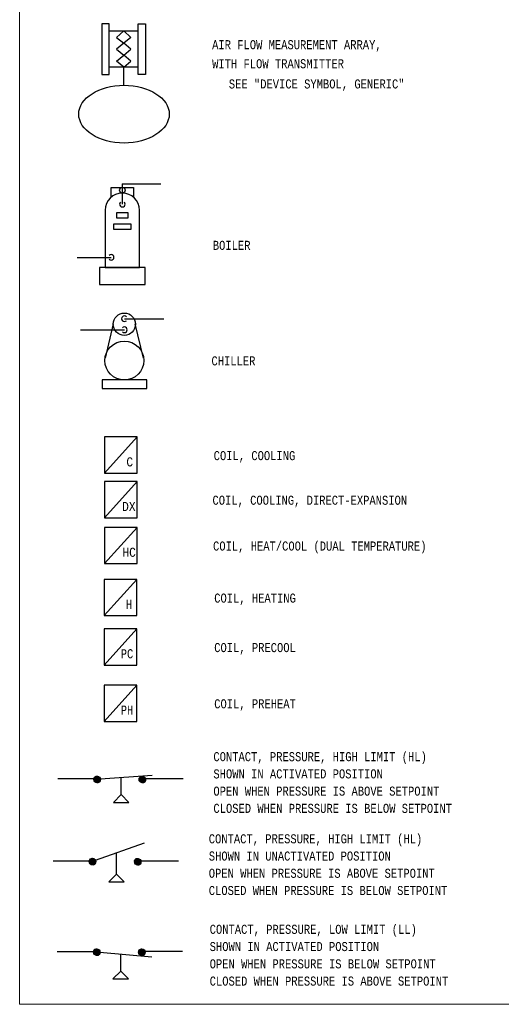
# Model space of a CAD drawing. Header units: inches. Extents: x 1.9 to 32, y 0.4 to 20.5.
# Tile 1 of 10: x 1.9 to 7.2, y 0.8 to 11.7. Entities that reach past the tile are written whole.
import ezdxf
from ezdxf.enums import TextEntityAlignment as Align

# ---------------------------------------------------------------- set-up
doc = ezdxf.new("R2010")
doc.units = ezdxf.units.IN
doc.header["$MEASUREMENT"] = 0
doc.linetypes.add('HIDDEN', pattern=[0.375, 0.25, -0.125])
for name, color, linetype, lineweight in [('M-ANNO-SYMB', 6, 'Continuous', 30), ('M-ANNO-TEXT', 2, 'Continuous', 30), ('M-DIAG-GRPH', 6, 'Continuous', 13)]:
    doc.layers.add(name, color=color, linetype=linetype, lineweight=lineweight)
doc.styles.add('CONTROLTXT', font='monotxt.shx')

# ---------------------------------------------------------------- blocks, each defined once
blk = doc.blocks.new('*U12')
at = {"color": 0}
for p, q in [((10.485, 6.959), (10.556, 7.03)), ((10.485, 6.959), (10.555, 7.03)), ((10.485, 6.96), (10.555, 7.03)), ((10.485, 6.961), (10.554, 7.03)), ((10.485, 6.962), (10.553, 7.03)), ((10.485, 6.963), (10.552, 7.03)), ((10.485, 6.964), (10.551, 7.03)), ((10.485, 6.964), (10.551, 7.03)), ((10.485, 6.965), (10.55, 7.03)), ((10.485, 6.966), (10.549, 7.03)), ((10.485, 6.967), (10.548, 7.03)), ((10.485, 6.968), (10.547, 7.03)), ((10.485, 6.969), (10.546, 7.03)), ((10.485, 6.97), (10.545, 7.03)), ((10.485, 6.971), (10.544, 7.03)), ((10.485, 6.972), (10.543, 7.03)), ((10.485, 6.973), (10.542, 7.03)), ((10.485, 6.974), (10.541, 7.03)), ((10.485, 6.975), (10.54, 7.03)), ((10.485, 6.958), (10.557, 7.029)), ((10.485, 6.976), (10.539, 7.029)), ((10.486, 6.953), (10.562, 7.029)), ((10.486, 6.954), (10.561, 7.029)), ((10.486, 6.955), (10.56, 7.029)), ((10.486, 6.956), (10.559, 7.029)), ((10.486, 6.956), (10.559, 7.029)), ((10.486, 6.957), (10.558, 7.029)), ((10.486, 6.977), (10.538, 7.029)), ((10.486, 6.978), (10.537, 7.029)), ((10.486, 6.979), (10.536, 7.029)), ((10.486, 6.98), (10.535, 7.029)), ((10.486, 6.953), (10.562, 7.028)), ((10.486, 6.981), (10.534, 7.028)), ((10.487, 6.951), (10.564, 7.028)), ((10.487, 6.952), (10.563, 7.028)), ((10.487, 6.982), (10.533, 7.028)), ((10.487, 6.949), (10.566, 7.028)), ((10.487, 6.95), (10.565, 7.028)), ((10.487, 6.951), (10.564, 7.028)), ((10.487, 6.983), (10.532, 7.028)), ((10.487, 6.985), (10.53, 7.027)), ((10.488, 6.946), (10.569, 7.027)), ((10.488, 6.947), (10.568, 7.027)), ((10.488, 6.947), (10.568, 7.027)), ((10.488, 6.948), (10.567, 7.027)), ((10.488, 6.949), (10.566, 7.027)), ((10.488, 6.986), (10.529, 7.027)), ((10.488, 6.987), (10.528, 7.027)), ((10.489, 6.943), (10.572, 7.026)), ((10.489, 6.944), (10.571, 7.026)), ((10.489, 6.945), (10.57, 7.026)), ((10.489, 6.945), (10.57, 7.026)), ((10.489, 6.989), (10.526, 7.026)), ((10.489, 6.99), (10.525, 7.026)), ((10.49, 6.941), (10.574, 7.025)), ((10.49, 6.942), (10.573, 7.025)), ((10.49, 6.943), (10.572, 7.025)), ((10.49, 6.992), (10.523, 7.025)), ((10.49, 6.941), (10.574, 7.024)), ((10.491, 6.939), (10.576, 7.024)), ((10.491, 6.94), (10.575, 7.024)), ((10.491, 6.94), (10.575, 7.024)), ((10.491, 6.993), (10.522, 7.024)), ((10.491, 6.995), (10.52, 7.024)), ((10.492, 6.937), (10.578, 7.023)), ((10.492, 6.938), (10.577, 7.023)), ((10.492, 6.938), (10.577, 7.023)), ((10.492, 6.997), (10.518, 7.023)), ((10.492, 6.937), (10.578, 7.022)), ((10.493, 6.936), (10.579, 7.022)), ((10.493, 6.936), (10.579, 7.022)), ((10.493, 6.935), (10.58, 7.021)), ((10.493, 6.999), (10.516, 7.021)), ((10.494, 6.934), (10.581, 7.021)), ((10.494, 6.934), (10.581, 7.021)), ((10.494, 6.933), (10.582, 7.02)), ((10.495, 6.932), (10.583, 7.02)), ((10.495, 6.933), (10.582, 7.02)), ((10.495, 7.001), (10.514, 7.02)), ((10.495, 6.932), (10.583, 7.019)), ((10.496, 6.931), (10.584, 7.019)), ((10.496, 6.931), (10.584, 7.019)), ((10.497, 6.929), (10.586, 7.018)), ((10.497, 6.93), (10.585, 7.018)), ((10.497, 6.93), (10.585, 7.018)), ((10.497, 7.004), (10.511, 7.018)), ((10.498, 6.928), (10.587, 7.017)), ((10.498, 6.929), (10.586, 7.017)), ((10.498, 6.928), (10.587, 7.016)), ((10.499, 6.927), (10.588, 7.016)), ((10.499, 6.927), (10.588, 7.016)), ((10.5, 6.926), (10.589, 7.015)), ((10.5, 6.926), (10.589, 7.015)), ((10.5, 7.008), (10.507, 7.015)), ((10.5, 6.925), (10.59, 7.014)), ((10.501, 6.924), (10.591, 7.014)), ((10.501, 6.925), (10.59, 7.014)), ((10.502, 6.923), (10.592, 7.013)), ((10.502, 6.924), (10.591, 7.013)), ((10.503, 6.922), (10.593, 7.012)), ((10.503, 6.923), (10.592, 7.012)), ((10.503, 6.922), (10.593, 7.011)), ((10.504, 6.921), (10.594, 7.011)), ((10.504, 6.922), (10.593, 7.011)), ((10.505, 6.92), (10.595, 7.01)), ((10.505, 6.921), (10.594, 7.01)), ((10.506, 6.919), (10.596, 7.009)), ((10.506, 6.92), (10.595, 7.009)), ((10.507, 6.919), (10.596, 7.008)), ((10.507, 6.919), (10.596, 7.008)), ((10.508, 6.918), (10.597, 7.007)), ((10.508, 6.918), (10.597, 7.007)), ((10.509, 6.917), (10.598, 7.006)), ((10.509, 6.917), (10.598, 7.006)), ((10.51, 6.916), (10.599, 7.005)), ((10.51, 6.917), (10.598, 7.005)), ((10.511, 6.915), (10.599, 7.004)), ((10.511, 6.916), (10.599, 7.004)), ((10.512, 6.915), (10.6, 7.003)), ((10.512, 6.915), (10.6, 7.003)), ((10.513, 6.914), (10.601, 7.002)), ((10.513, 6.914), (10.601, 7.002)), ((10.514, 6.913), (10.602, 7.001)), ((10.514, 6.914), (10.601, 7.001)), ((10.515, 6.913), (10.602, 7)), ((10.515, 6.913), (10.602, 7)), ((10.516, 6.912), (10.603, 6.999)), ((10.516, 6.912), (10.603, 6.998)), ((10.517, 6.912), (10.603, 6.998)), ((10.518, 6.911), (10.604, 6.997)), ((10.518, 6.911), (10.604, 6.997)), ((10.519, 6.91), (10.604, 6.996)), ((10.519, 6.911), (10.604, 6.996)), ((10.52, 6.91), (10.605, 6.995)), ((10.52, 6.91), (10.605, 6.994)), ((10.521, 6.91), (10.605, 6.994)), ((10.522, 6.909), (10.606, 6.993)), ((10.522, 6.909), (10.606, 6.993)), ((10.523, 6.909), (10.606, 6.992)), ((10.524, 6.908), (10.607, 6.991)), ((10.524, 6.908), (10.606, 6.991)), ((10.525, 6.908), (10.607, 6.99)), ((10.525, 6.908), (10.607, 6.99)), ((10.526, 6.907), (10.607, 6.989)), ((10.527, 6.907), (10.608, 6.988)), ((10.527, 6.907), (10.608, 6.988)), ((10.528, 6.907), (10.608, 6.987)), ((10.529, 6.906), (10.609, 6.986)), ((10.529, 6.907), (10.608, 6.986)), ((10.53, 6.906), (10.609, 6.985)), ((10.531, 6.906), (10.609, 6.984)), ((10.531, 6.906), (10.609, 6.984)), ((10.532, 6.906), (10.609, 6.983)), ((10.533, 6.905), (10.61, 6.982)), ((10.534, 6.905), (10.61, 6.981)), ((10.534, 6.905), (10.61, 6.981)), ((10.535, 6.905), (10.61, 6.98)), ((10.536, 6.905), (10.61, 6.979)), ((10.536, 6.905), (10.61, 6.978)), ((10.537, 6.904), (10.61, 6.978)), ((10.538, 6.904), (10.611, 6.977)), ((10.539, 6.904), (10.611, 6.976)), ((10.539, 6.904), (10.611, 6.975)), ((10.54, 6.904), (10.611, 6.975)), ((10.541, 6.904), (10.611, 6.974)), ((10.542, 6.904), (10.611, 6.973)), ((10.543, 6.904), (10.611, 6.972)), ((10.543, 6.904), (10.611, 6.971)), ((10.544, 6.904), (10.611, 6.971)), ((10.545, 6.904), (10.611, 6.97)), ((10.546, 6.904), (10.611, 6.969)), ((10.547, 6.903), (10.611, 6.968)), ((10.548, 6.903), (10.611, 6.967)), ((10.549, 6.903), (10.611, 6.966)), ((10.549, 6.903), (10.611, 6.965)), ((10.55, 6.904), (10.611, 6.965)), ((10.551, 6.904), (10.611, 6.964)), ((10.552, 6.904), (10.611, 6.963)), ((10.553, 6.904), (10.611, 6.962)), ((10.554, 6.904), (10.611, 6.961)), ((10.555, 6.904), (10.611, 6.96)), ((10.556, 6.904), (10.611, 6.959)), ((10.557, 6.904), (10.611, 6.958)), ((10.558, 6.904), (10.611, 6.957)), ((10.559, 6.904), (10.61, 6.956)), ((10.56, 6.905), (10.61, 6.955)), ((10.562, 6.905), (10.61, 6.953)), ((10.563, 6.905), (10.61, 6.952)), ((10.564, 6.905), (10.609, 6.951)), ((10.565, 6.906), (10.609, 6.95)), ((10.566, 6.906), (10.609, 6.949)), ((10.568, 6.907), (10.608, 6.947)), ((10.569, 6.907), (10.608, 6.946)), ((10.57, 6.907), (10.607, 6.945)), ((10.572, 6.908), (10.607, 6.943)), ((10.573, 6.909), (10.606, 6.942)), ((10.575, 6.909), (10.606, 6.94)), ((10.577, 6.91), (10.605, 6.938)), ((10.578, 6.911), (10.604, 6.937)), ((10.58, 6.912), (10.603, 6.935)), ((10.583, 6.914), (10.601, 6.932)), ((10.586, 6.916), (10.599, 6.929)), ((10.59, 6.92), (10.595, 6.925))]:
    blk.add_line(p, q, dxfattribs=at)
blk = doc.blocks.new('*U11')
at = {"color": 0}
for p, q in [((10.485, 6.959), (10.556, 7.03)), ((10.485, 6.959), (10.555, 7.03)), ((10.485, 6.96), (10.555, 7.03)), ((10.485, 6.961), (10.554, 7.03)), ((10.485, 6.962), (10.553, 7.03)), ((10.485, 6.963), (10.552, 7.03)), ((10.485, 6.964), (10.551, 7.03)), ((10.485, 6.964), (10.551, 7.03)), ((10.485, 6.965), (10.55, 7.03)), ((10.485, 6.966), (10.549, 7.03)), ((10.485, 6.967), (10.548, 7.03)), ((10.485, 6.968), (10.547, 7.03)), ((10.485, 6.969), (10.546, 7.03)), ((10.485, 6.97), (10.545, 7.03)), ((10.485, 6.971), (10.544, 7.03)), ((10.485, 6.972), (10.543, 7.03)), ((10.485, 6.973), (10.542, 7.03)), ((10.485, 6.974), (10.541, 7.03)), ((10.485, 6.975), (10.54, 7.03)), ((10.485, 6.958), (10.557, 7.029)), ((10.485, 6.976), (10.539, 7.029)), ((10.486, 6.953), (10.562, 7.029)), ((10.486, 6.954), (10.561, 7.029)), ((10.486, 6.955), (10.56, 7.029)), ((10.486, 6.956), (10.559, 7.029)), ((10.486, 6.956), (10.559, 7.029)), ((10.486, 6.957), (10.558, 7.029)), ((10.486, 6.977), (10.538, 7.029)), ((10.486, 6.978), (10.537, 7.029)), ((10.486, 6.979), (10.536, 7.029)), ((10.486, 6.98), (10.535, 7.029)), ((10.486, 6.953), (10.562, 7.028)), ((10.486, 6.981), (10.534, 7.028)), ((10.487, 6.951), (10.564, 7.028)), ((10.487, 6.952), (10.563, 7.028)), ((10.487, 6.982), (10.533, 7.028)), ((10.487, 6.949), (10.566, 7.028)), ((10.487, 6.95), (10.565, 7.028)), ((10.487, 6.951), (10.564, 7.028)), ((10.487, 6.983), (10.532, 7.028)), ((10.487, 6.985), (10.53, 7.027)), ((10.488, 6.946), (10.569, 7.027)), ((10.488, 6.947), (10.568, 7.027)), ((10.488, 6.947), (10.568, 7.027)), ((10.488, 6.948), (10.567, 7.027)), ((10.488, 6.949), (10.566, 7.027)), ((10.488, 6.986), (10.529, 7.027)), ((10.488, 6.987), (10.528, 7.027)), ((10.489, 6.943), (10.572, 7.026)), ((10.489, 6.944), (10.571, 7.026)), ((10.489, 6.945), (10.57, 7.026)), ((10.489, 6.945), (10.57, 7.026)), ((10.489, 6.989), (10.526, 7.026)), ((10.489, 6.99), (10.525, 7.026)), ((10.49, 6.941), (10.574, 7.025)), ((10.49, 6.942), (10.573, 7.025)), ((10.49, 6.943), (10.572, 7.025)), ((10.49, 6.992), (10.523, 7.025)), ((10.49, 6.941), (10.574, 7.024)), ((10.491, 6.939), (10.576, 7.024)), ((10.491, 6.94), (10.575, 7.024)), ((10.491, 6.94), (10.575, 7.024)), ((10.491, 6.993), (10.522, 7.024)), ((10.491, 6.995), (10.52, 7.024)), ((10.492, 6.937), (10.578, 7.023)), ((10.492, 6.938), (10.577, 7.023)), ((10.492, 6.938), (10.577, 7.023)), ((10.492, 6.997), (10.518, 7.023)), ((10.492, 6.937), (10.578, 7.022)), ((10.493, 6.936), (10.579, 7.022)), ((10.493, 6.936), (10.579, 7.022)), ((10.493, 6.935), (10.58, 7.021)), ((10.493, 6.999), (10.516, 7.021)), ((10.494, 6.934), (10.581, 7.021)), ((10.494, 6.934), (10.581, 7.021)), ((10.494, 6.933), (10.582, 7.02)), ((10.495, 6.932), (10.583, 7.02)), ((10.495, 6.933), (10.582, 7.02)), ((10.495, 7.001), (10.514, 7.02)), ((10.495, 6.932), (10.583, 7.019)), ((10.496, 6.931), (10.584, 7.019)), ((10.496, 6.931), (10.584, 7.019)), ((10.497, 6.929), (10.586, 7.018)), ((10.497, 6.93), (10.585, 7.018)), ((10.497, 6.93), (10.585, 7.018)), ((10.497, 7.004), (10.511, 7.018)), ((10.498, 6.928), (10.587, 7.017)), ((10.498, 6.929), (10.586, 7.017)), ((10.498, 6.928), (10.587, 7.016)), ((10.499, 6.927), (10.588, 7.016)), ((10.499, 6.927), (10.588, 7.016)), ((10.5, 6.926), (10.589, 7.015)), ((10.5, 6.926), (10.589, 7.015)), ((10.5, 7.008), (10.507, 7.015)), ((10.5, 6.925), (10.59, 7.014)), ((10.501, 6.924), (10.591, 7.014)), ((10.501, 6.925), (10.59, 7.014)), ((10.502, 6.923), (10.592, 7.013)), ((10.502, 6.924), (10.591, 7.013)), ((10.503, 6.922), (10.593, 7.012)), ((10.503, 6.923), (10.592, 7.012)), ((10.503, 6.922), (10.593, 7.011)), ((10.504, 6.921), (10.594, 7.011)), ((10.504, 6.922), (10.593, 7.011)), ((10.505, 6.92), (10.595, 7.01)), ((10.505, 6.921), (10.594, 7.01)), ((10.506, 6.919), (10.596, 7.009)), ((10.506, 6.92), (10.595, 7.009)), ((10.507, 6.919), (10.596, 7.008)), ((10.507, 6.919), (10.596, 7.008)), ((10.508, 6.918), (10.597, 7.007)), ((10.508, 6.918), (10.597, 7.007)), ((10.509, 6.917), (10.598, 7.006)), ((10.509, 6.917), (10.598, 7.006)), ((10.51, 6.916), (10.599, 7.005)), ((10.51, 6.917), (10.598, 7.005)), ((10.511, 6.915), (10.599, 7.004)), ((10.511, 6.916), (10.599, 7.004)), ((10.512, 6.915), (10.6, 7.003)), ((10.512, 6.915), (10.6, 7.003)), ((10.513, 6.914), (10.601, 7.002)), ((10.513, 6.914), (10.601, 7.002)), ((10.514, 6.913), (10.602, 7.001)), ((10.514, 6.914), (10.601, 7.001)), ((10.515, 6.913), (10.602, 7)), ((10.515, 6.913), (10.602, 7)), ((10.516, 6.912), (10.603, 6.999)), ((10.516, 6.912), (10.603, 6.998)), ((10.517, 6.912), (10.603, 6.998)), ((10.518, 6.911), (10.604, 6.997)), ((10.518, 6.911), (10.604, 6.997)), ((10.519, 6.91), (10.604, 6.996)), ((10.519, 6.911), (10.604, 6.996)), ((10.52, 6.91), (10.605, 6.995)), ((10.52, 6.91), (10.605, 6.994)), ((10.521, 6.91), (10.605, 6.994)), ((10.522, 6.909), (10.606, 6.993)), ((10.522, 6.909), (10.606, 6.993)), ((10.523, 6.909), (10.606, 6.992)), ((10.524, 6.908), (10.607, 6.991)), ((10.524, 6.908), (10.606, 6.991)), ((10.525, 6.908), (10.607, 6.99)), ((10.525, 6.908), (10.607, 6.99)), ((10.526, 6.907), (10.607, 6.989)), ((10.527, 6.907), (10.608, 6.988)), ((10.527, 6.907), (10.608, 6.988)), ((10.528, 6.907), (10.608, 6.987)), ((10.529, 6.906), (10.609, 6.986)), ((10.529, 6.907), (10.608, 6.986)), ((10.53, 6.906), (10.609, 6.985)), ((10.531, 6.906), (10.609, 6.984)), ((10.531, 6.906), (10.609, 6.984)), ((10.532, 6.906), (10.609, 6.983)), ((10.533, 6.905), (10.61, 6.982)), ((10.534, 6.905), (10.61, 6.981)), ((10.534, 6.905), (10.61, 6.981)), ((10.535, 6.905), (10.61, 6.98)), ((10.536, 6.905), (10.61, 6.979)), ((10.536, 6.905), (10.61, 6.978)), ((10.537, 6.904), (10.61, 6.978)), ((10.538, 6.904), (10.611, 6.977)), ((10.539, 6.904), (10.611, 6.976)), ((10.539, 6.904), (10.611, 6.975)), ((10.54, 6.904), (10.611, 6.975)), ((10.541, 6.904), (10.611, 6.974)), ((10.542, 6.904), (10.611, 6.973)), ((10.543, 6.904), (10.611, 6.972)), ((10.543, 6.904), (10.611, 6.971)), ((10.544, 6.904), (10.611, 6.971)), ((10.545, 6.904), (10.611, 6.97)), ((10.546, 6.904), (10.611, 6.969)), ((10.547, 6.903), (10.611, 6.968)), ((10.548, 6.903), (10.611, 6.967)), ((10.549, 6.903), (10.611, 6.966)), ((10.549, 6.903), (10.611, 6.965)), ((10.55, 6.904), (10.611, 6.965)), ((10.551, 6.904), (10.611, 6.964)), ((10.552, 6.904), (10.611, 6.963)), ((10.553, 6.904), (10.611, 6.962)), ((10.554, 6.904), (10.611, 6.961)), ((10.555, 6.904), (10.611, 6.96)), ((10.556, 6.904), (10.611, 6.959)), ((10.557, 6.904), (10.611, 6.958)), ((10.558, 6.904), (10.611, 6.957)), ((10.559, 6.904), (10.61, 6.956)), ((10.56, 6.905), (10.61, 6.955)), ((10.562, 6.905), (10.61, 6.953)), ((10.563, 6.905), (10.61, 6.952)), ((10.564, 6.905), (10.609, 6.951)), ((10.565, 6.906), (10.609, 6.95)), ((10.566, 6.906), (10.609, 6.949)), ((10.568, 6.907), (10.608, 6.947)), ((10.569, 6.907), (10.608, 6.946)), ((10.57, 6.907), (10.607, 6.945)), ((10.572, 6.908), (10.607, 6.943)), ((10.573, 6.909), (10.606, 6.942)), ((10.575, 6.909), (10.606, 6.94)), ((10.577, 6.91), (10.605, 6.938)), ((10.578, 6.911), (10.604, 6.937)), ((10.58, 6.912), (10.603, 6.935)), ((10.583, 6.914), (10.601, 6.932)), ((10.586, 6.916), (10.599, 6.929)), ((10.59, 6.92), (10.595, 6.925))]:
    blk.add_line(p, q, dxfattribs=at)
blk = doc.blocks.new('*U2')
at = {"color": 0}
for p, q in [((10.485, 6.959), (10.556, 7.03)), ((10.485, 6.959), (10.555, 7.03)), ((10.485, 6.96), (10.555, 7.03)), ((10.485, 6.961), (10.554, 7.03)), ((10.485, 6.962), (10.553, 7.03)), ((10.485, 6.963), (10.552, 7.03)), ((10.485, 6.964), (10.551, 7.03)), ((10.485, 6.964), (10.551, 7.03)), ((10.485, 6.965), (10.55, 7.03)), ((10.485, 6.966), (10.549, 7.03)), ((10.485, 6.967), (10.548, 7.03)), ((10.485, 6.968), (10.547, 7.03)), ((10.485, 6.969), (10.546, 7.03)), ((10.485, 6.97), (10.545, 7.03)), ((10.485, 6.971), (10.544, 7.03)), ((10.485, 6.972), (10.543, 7.03)), ((10.485, 6.973), (10.542, 7.03)), ((10.485, 6.974), (10.541, 7.03)), ((10.485, 6.975), (10.54, 7.03)), ((10.485, 6.958), (10.557, 7.029)), ((10.485, 6.976), (10.539, 7.029)), ((10.486, 6.953), (10.562, 7.029)), ((10.486, 6.954), (10.561, 7.029)), ((10.486, 6.955), (10.56, 7.029)), ((10.486, 6.956), (10.559, 7.029)), ((10.486, 6.956), (10.559, 7.029)), ((10.486, 6.957), (10.558, 7.029)), ((10.486, 6.977), (10.538, 7.029)), ((10.486, 6.978), (10.537, 7.029)), ((10.486, 6.979), (10.536, 7.029)), ((10.486, 6.98), (10.535, 7.029)), ((10.486, 6.953), (10.562, 7.028)), ((10.486, 6.981), (10.534, 7.028)), ((10.487, 6.951), (10.564, 7.028)), ((10.487, 6.952), (10.563, 7.028)), ((10.487, 6.982), (10.533, 7.028)), ((10.487, 6.949), (10.566, 7.028)), ((10.487, 6.95), (10.565, 7.028)), ((10.487, 6.951), (10.564, 7.028)), ((10.487, 6.983), (10.532, 7.028)), ((10.487, 6.985), (10.53, 7.027)), ((10.488, 6.946), (10.569, 7.027)), ((10.488, 6.947), (10.568, 7.027)), ((10.488, 6.947), (10.568, 7.027)), ((10.488, 6.948), (10.567, 7.027)), ((10.488, 6.949), (10.566, 7.027)), ((10.488, 6.986), (10.529, 7.027)), ((10.488, 6.987), (10.528, 7.027)), ((10.489, 6.943), (10.572, 7.026)), ((10.489, 6.944), (10.571, 7.026)), ((10.489, 6.945), (10.57, 7.026)), ((10.489, 6.945), (10.57, 7.026)), ((10.489, 6.989), (10.526, 7.026)), ((10.489, 6.99), (10.525, 7.026)), ((10.49, 6.941), (10.574, 7.025)), ((10.49, 6.942), (10.573, 7.025)), ((10.49, 6.943), (10.572, 7.025)), ((10.49, 6.992), (10.523, 7.025)), ((10.49, 6.941), (10.574, 7.024)), ((10.491, 6.939), (10.576, 7.024)), ((10.491, 6.94), (10.575, 7.024)), ((10.491, 6.94), (10.575, 7.024)), ((10.491, 6.993), (10.522, 7.024)), ((10.491, 6.995), (10.52, 7.024)), ((10.492, 6.937), (10.578, 7.023)), ((10.492, 6.938), (10.577, 7.023)), ((10.492, 6.938), (10.577, 7.023)), ((10.492, 6.997), (10.518, 7.023)), ((10.492, 6.937), (10.578, 7.022)), ((10.493, 6.936), (10.579, 7.022)), ((10.493, 6.936), (10.579, 7.022)), ((10.493, 6.935), (10.58, 7.021)), ((10.493, 6.999), (10.516, 7.021)), ((10.494, 6.934), (10.581, 7.021)), ((10.494, 6.934), (10.581, 7.021)), ((10.494, 6.933), (10.582, 7.02)), ((10.495, 6.932), (10.583, 7.02)), ((10.495, 6.933), (10.582, 7.02)), ((10.495, 7.001), (10.514, 7.02)), ((10.495, 6.932), (10.583, 7.019)), ((10.496, 6.931), (10.584, 7.019)), ((10.496, 6.931), (10.584, 7.019)), ((10.497, 6.929), (10.586, 7.018)), ((10.497, 6.93), (10.585, 7.018)), ((10.497, 6.93), (10.585, 7.018)), ((10.497, 7.004), (10.511, 7.018)), ((10.498, 6.928), (10.587, 7.017)), ((10.498, 6.929), (10.586, 7.017)), ((10.498, 6.928), (10.587, 7.016)), ((10.499, 6.927), (10.588, 7.016)), ((10.499, 6.927), (10.588, 7.016)), ((10.5, 6.926), (10.589, 7.015)), ((10.5, 6.926), (10.589, 7.015)), ((10.5, 7.008), (10.507, 7.015)), ((10.5, 6.925), (10.59, 7.014)), ((10.501, 6.924), (10.591, 7.014)), ((10.501, 6.925), (10.59, 7.014)), ((10.502, 6.923), (10.592, 7.013)), ((10.502, 6.924), (10.591, 7.013)), ((10.503, 6.922), (10.593, 7.012)), ((10.503, 6.923), (10.592, 7.012)), ((10.503, 6.922), (10.593, 7.011)), ((10.504, 6.921), (10.594, 7.011)), ((10.504, 6.922), (10.593, 7.011)), ((10.505, 6.92), (10.595, 7.01)), ((10.505, 6.921), (10.594, 7.01)), ((10.506, 6.919), (10.596, 7.009)), ((10.506, 6.92), (10.595, 7.009)), ((10.507, 6.919), (10.596, 7.008)), ((10.507, 6.919), (10.596, 7.008)), ((10.508, 6.918), (10.597, 7.007)), ((10.508, 6.918), (10.597, 7.007)), ((10.509, 6.917), (10.598, 7.006)), ((10.509, 6.917), (10.598, 7.006)), ((10.51, 6.916), (10.599, 7.005)), ((10.51, 6.917), (10.598, 7.005)), ((10.511, 6.915), (10.599, 7.004)), ((10.511, 6.916), (10.599, 7.004)), ((10.512, 6.915), (10.6, 7.003)), ((10.512, 6.915), (10.6, 7.003)), ((10.513, 6.914), (10.601, 7.002)), ((10.513, 6.914), (10.601, 7.002)), ((10.514, 6.913), (10.602, 7.001)), ((10.514, 6.914), (10.601, 7.001)), ((10.515, 6.913), (10.602, 7)), ((10.515, 6.913), (10.602, 7)), ((10.516, 6.912), (10.603, 6.999)), ((10.516, 6.912), (10.603, 6.998)), ((10.517, 6.912), (10.603, 6.998)), ((10.518, 6.911), (10.604, 6.997)), ((10.518, 6.911), (10.604, 6.997)), ((10.519, 6.91), (10.604, 6.996)), ((10.519, 6.911), (10.604, 6.996)), ((10.52, 6.91), (10.605, 6.995)), ((10.52, 6.91), (10.605, 6.994)), ((10.521, 6.91), (10.605, 6.994)), ((10.522, 6.909), (10.606, 6.993)), ((10.522, 6.909), (10.606, 6.993)), ((10.523, 6.909), (10.606, 6.992)), ((10.524, 6.908), (10.607, 6.991)), ((10.524, 6.908), (10.606, 6.991)), ((10.525, 6.908), (10.607, 6.99)), ((10.525, 6.908), (10.607, 6.99)), ((10.526, 6.907), (10.607, 6.989)), ((10.527, 6.907), (10.608, 6.988)), ((10.527, 6.907), (10.608, 6.988)), ((10.528, 6.907), (10.608, 6.987)), ((10.529, 6.906), (10.609, 6.986)), ((10.529, 6.907), (10.608, 6.986)), ((10.53, 6.906), (10.609, 6.985)), ((10.531, 6.906), (10.609, 6.984)), ((10.531, 6.906), (10.609, 6.984)), ((10.532, 6.906), (10.609, 6.983)), ((10.533, 6.905), (10.61, 6.982)), ((10.534, 6.905), (10.61, 6.981)), ((10.534, 6.905), (10.61, 6.981)), ((10.535, 6.905), (10.61, 6.98)), ((10.536, 6.905), (10.61, 6.979)), ((10.536, 6.905), (10.61, 6.978)), ((10.537, 6.904), (10.61, 6.978)), ((10.538, 6.904), (10.611, 6.977)), ((10.539, 6.904), (10.611, 6.976)), ((10.539, 6.904), (10.611, 6.975)), ((10.54, 6.904), (10.611, 6.975)), ((10.541, 6.904), (10.611, 6.974)), ((10.542, 6.904), (10.611, 6.973)), ((10.543, 6.904), (10.611, 6.972)), ((10.543, 6.904), (10.611, 6.971)), ((10.544, 6.904), (10.611, 6.971)), ((10.545, 6.904), (10.611, 6.97)), ((10.546, 6.904), (10.611, 6.969)), ((10.547, 6.903), (10.611, 6.968)), ((10.548, 6.903), (10.611, 6.967)), ((10.549, 6.903), (10.611, 6.966)), ((10.549, 6.903), (10.611, 6.965)), ((10.55, 6.904), (10.611, 6.965)), ((10.551, 6.904), (10.611, 6.964)), ((10.552, 6.904), (10.611, 6.963)), ((10.553, 6.904), (10.611, 6.962)), ((10.554, 6.904), (10.611, 6.961)), ((10.555, 6.904), (10.611, 6.96)), ((10.556, 6.904), (10.611, 6.959)), ((10.557, 6.904), (10.611, 6.958)), ((10.558, 6.904), (10.611, 6.957)), ((10.559, 6.904), (10.61, 6.956)), ((10.56, 6.905), (10.61, 6.955)), ((10.562, 6.905), (10.61, 6.953)), ((10.563, 6.905), (10.61, 6.952)), ((10.564, 6.905), (10.609, 6.951)), ((10.565, 6.906), (10.609, 6.95)), ((10.566, 6.906), (10.609, 6.949)), ((10.568, 6.907), (10.608, 6.947)), ((10.569, 6.907), (10.608, 6.946)), ((10.57, 6.907), (10.607, 6.945)), ((10.572, 6.908), (10.607, 6.943)), ((10.573, 6.909), (10.606, 6.942)), ((10.575, 6.909), (10.606, 6.94)), ((10.577, 6.91), (10.605, 6.938)), ((10.578, 6.911), (10.604, 6.937)), ((10.58, 6.912), (10.603, 6.935)), ((10.583, 6.914), (10.601, 6.932)), ((10.586, 6.916), (10.599, 6.929)), ((10.59, 6.92), (10.595, 6.925))]:
    blk.add_line(p, q, dxfattribs=at)

msp = doc.modelspace()

# ---------------------------------------------------------------- linework, layer by layer
at = {"layer": 'M-ANNO-SYMB', "linetype": 'Continuous'}
for p, q in [((2.838, 11.536), (3.157, 11.536)), ((3.157, 11.136), (2.838, 11.136)), ((2.998, 10.938), (2.998, 11.136)), ((2.796, 7.928), (2.886, 8.307)), ((3.215, 7.928), (3.125, 8.307)), ((2.787, 6.659), (3.147, 7.059)), ((2.786, 6.167), (3.146, 6.567)), ((2.786, 5.662), (3.146, 6.062)), ((2.782, 5.088), (3.141, 5.488)), ((2.782, 4.543), (3.141, 4.942)), ((2.782, 3.922), (3.141, 4.322))]:
    msp.add_line(p, q, dxfattribs=at)
at = {"layer": 'M-ANNO-SYMB'}
for p, q in [((2.859, 9.704), (2.859, 9.811)), ((2.859, 9.811), (3.106, 9.811)), ((2.982, 9.852), (2.982, 9.626)), ((3.106, 9.811), (3.106, 9.703)), ((2.724, 3.287), (2.27, 3.287)), ((2.741, 3.287), (3.313, 3.328)), ((2.969, 3.115), (2.969, 3.303)), ((3.652, 3.287), (3.199, 3.287)), ((2.969, 3.115), (2.884, 3.029)), ((3.055, 3.029), (2.969, 3.115)), ((2.884, 3.029), (3.055, 3.029)), ((2.687, 2.39), (3.227, 2.583)), ((2.918, 2.238), (2.918, 2.472)), ((2.672, 2.38), (2.219, 2.38)), ((3.601, 2.381), (3.145, 2.381)), ((2.918, 2.238), (2.832, 2.152)), ((3.004, 2.152), (2.918, 2.238)), ((2.832, 2.152), (3.004, 2.152)), ((2.719, 1.382), (2.265, 1.382)), ((2.736, 1.377), (3.307, 1.326)), ((2.965, 1.168), (2.965, 1.357)), ((3.647, 1.383), (3.189, 1.383)), ((2.965, 1.168), (2.879, 1.082)), ((3.05, 1.082), (2.965, 1.168)), ((2.879, 1.082), (3.05, 1.082))]:
    msp.add_line(p, q, dxfattribs=at)
at = {"layer": 'M-ANNO-SYMB', "lineweight": 30}
for p, q in [((2.982, 9.852), (3.407, 9.852)), ((2.486, 9.039), (2.859, 9.039)), ((3.005, 8.363), (3.441, 8.363)), ((2.52, 8.241), (3.005, 8.241))]:
    msp.add_line(p, q, dxfattribs=at)
at = {"layer": 'M-ANNO-SYMB', "linetype": 'Continuous', "flags": 128}
for points in [[(2.838, 11.616), (2.758, 11.616), (2.758, 11.056), (2.838, 11.056), (2.838, 11.616)], [(2.998, 11.536), (2.918, 11.466), (2.998, 11.4)], [(2.998, 11.536), (3.078, 11.466), (2.998, 11.4)], [(3.157, 11.616), (3.237, 11.616), (3.237, 11.056), (3.157, 11.056), (3.157, 11.616)], [(2.998, 11.4), (2.918, 11.336), (2.998, 11.271), (3.078, 11.336), (2.998, 11.4)], [(2.998, 11.136), (2.918, 11.203), (2.998, 11.271)], [(2.998, 11.136), (3.078, 11.203), (2.998, 11.271)], [(2.787, 7.059), (2.787, 6.659), (3.147, 6.659), (3.147, 7.059), (2.787, 7.059)], [(2.786, 6.567), (2.786, 6.167), (3.146, 6.167), (3.146, 6.567), (2.786, 6.567)], [(2.786, 6.062), (2.786, 5.662), (3.146, 5.662), (3.146, 6.062), (2.786, 6.062)], [(2.782, 5.488), (2.782, 5.088), (3.141, 5.088), (3.141, 5.488), (2.782, 5.488)], [(2.782, 4.942), (2.782, 4.543), (3.141, 4.543), (3.141, 4.942), (2.782, 4.942)], [(2.782, 4.322), (2.782, 3.922), (3.141, 3.922), (3.141, 4.322), (2.782, 4.322)]]:
    msp.add_lwpolyline(points, dxfattribs=at)
at = {"layer": 'M-ANNO-SYMB', "flags": 128}
msp.add_lwpolyline([(2.792, 9.56), (2.792, 8.928), (3.171, 8.928), (3.171, 9.56)], dxfattribs=at)
at = {"layer": 'M-ANNO-SYMB'}
for centre, radius in [((2.983, 9.78), 0.0308), ((2.705, 3.282), 0.0362), ((3.203, 3.281), 0.0362), ((2.654, 2.375), 0.0362), ((3.152, 2.374), 0.0362), ((2.7, 1.377), 0.0362), ((3.198, 1.376), 0.0362)]:
    msp.add_circle(centre, radius, dxfattribs=at)
at = {"layer": 'M-ANNO-SYMB', "linetype": 'Continuous'}
for centre, radius in [((3.005, 8.302), 0.123), ((3.005, 7.902), 0.215)]:
    msp.add_circle(centre, radius, dxfattribs=at)
at = {"layer": 'M-ANNO-SYMB'}
for centre, radius, start, end in [((2.982, 9.56), 0.189, 360, 180), ((2.983, 9.626), 0.0308, 135, 45), ((2.859, 9.04), 0.0308, 225, 135)]:
    msp.add_arc(centre, radius, start, end, dxfattribs=at)
at = {"layer": 'M-ANNO-SYMB', "linetype": 'Continuous'}
for centre, start, end in [((3.005, 8.363), 45, 315), ((3.005, 8.241), 225, 135)]:
    msp.add_arc(centre, 0.0308, start, end, dxfattribs=at)
at = {"layer": 'M-ANNO-SYMB'}
msp.add_ellipse((3.001, 10.619), major_axis=(0.499, 0), ratio=0.638644, dxfattribs=at)
for points in [[(2.921, 9.533), (3.044, 9.533), (3.044, 9.472), (2.921, 9.472)], [(2.89, 9.41), (3.075, 9.41), (3.075, 9.348), (2.89, 9.348)], [(3.234, 8.928), (2.729, 8.928), (2.729, 8.739), (3.234, 8.739)]]:
    msp.add_3dface(points, dxfattribs=at)
at = {"layer": 'M-ANNO-SYMB', "linetype": 'Continuous'}
msp.add_3dface([(3.251, 7.687), (2.759, 7.687), (2.759, 7.595), (3.251, 7.595)], dxfattribs=at)
at = {"layer": 'M-DIAG-GRPH'}
for p, q in [((1.85, 0.802), (1.85, 20.469)), ((17.88, 0.802), (1.85, 0.802))]:
    msp.add_line(p, q, dxfattribs=at)

# ---------------------------------------------------------------- block references
at = {"layer": 'M-ANNO-SYMB', "linetype": 'Continuous', "xscale": 0.5716718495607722, "yscale": 0.5716718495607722, "zscale": 0.5716718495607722}
for name, p in [('*U2', (-3.325, -0.701)), ('*U2', (-2.827, -0.702)), ('*U11', (-3.376, -1.607)), ('*U11', (-2.878, -1.609)), ('*U12', (-3.33, -2.606)), ('*U12', (-2.832, -2.607))]:
    msp.add_blockref(name, p, dxfattribs=at)

# ---------------------------------------------------------------- texts
at = {"layer": 'M-ANNO-TEXT', "color": 3, "linetype": 'Continuous', "style": 'CONTROLTXT'}
for s, width, p in [('AIR FLOW MEASUREMENT ARRAY, ', 0.8, (3.973, 11.335)), ('WITH FLOW TRANSMITTER', 0.8, (3.973, 11.125)), ('SEE "DEVICE SYMBOL, GENERIC"', 0.8, (4.157, 10.902)), ('COIL, COOLING', 0.8, (3.99, 6.803)), ('C', 0.860321, (3.027, 6.734)), ('COIL, COOLING, DIRECT-EXPANSION', 0.8, (3.977, 6.311)), ('DX', 0.860321, (2.98, 6.242)), ('COIL, HEAT/COOL (DUAL TEMPERATURE)', 0.8, (3.983, 5.806)), ('HC', 0.860321, (2.983, 5.737)), ('COIL, HEATING', 0.8, (3.996, 5.232)), ('H', 0.8, (3.021, 5.163)), ('COIL, PRECOOL', 0.8, (3.996, 4.686)), ('PC', 0.8, (2.965, 4.618)), ('COIL, PREHEAT', 0.8, (3.996, 4.066)), ('PH', 0.8, (2.965, 3.997)), ('CONTACT, PRESSURE, HIGH LIMIT (HL)', 0.8, (3.987, 3.483)), ('SHOWN IN ACTIVATED POSITION', 0.8, (3.987, 3.293)), ('OPEN WHEN PRESSURE IS ABOVE SETPOINT', 0.8, (3.987, 3.103)), ('CLOSED WHEN PRESSURE IS BELOW SETPOINT', 0.8, (3.987, 2.913)), ('CONTACT, PRESSURE, HIGH LIMIT (HL)', 0.8, (3.936, 2.577)), ('SHOWN IN UNACTIVATED POSITION', 0.8, (3.936, 2.387)), ('OPEN WHEN PRESSURE IS ABOVE SETPOINT', 0.8, (3.936, 2.197)), ('CLOSED WHEN PRESSURE IS BELOW SETPOINT', 0.8, (3.936, 2.007)), ('CONTACT, PRESSURE, LOW LIMIT (LL)', 0.8, (3.946, 1.579)), ('SHOWN IN ACTIVATED POSITION', 0.8, (3.946, 1.389)), ('OPEN WHEN PRESSURE IS BELOW SETPOINT', 0.8, (3.946, 1.198)), ('CLOSED WHEN PRESSURE IS ABOVE SETPOINT', 0.8, (3.946, 1.008))]:
    msp.add_text(s, height=0.1, dxfattribs=dict(at, width=width)).set_placement(p)
at = {"layer": 'M-ANNO-TEXT', "color": 3, "style": 'CONTROLTXT', "width": 0.8}
msp.add_text('BOILER', height=0.1, dxfattribs=at).set_placement((4.188, 9.122), align=Align.CENTER)
at = {"layer": 'M-ANNO-TEXT', "color": 3, "linetype": 'HIDDEN', "style": 'CONTROLTXT', "width": 0.8}
msp.add_text('CHILLER', height=0.1, dxfattribs=at).set_placement((4.208, 7.848), align=Align.CENTER)

doc.saveas('drawing.dxf')
